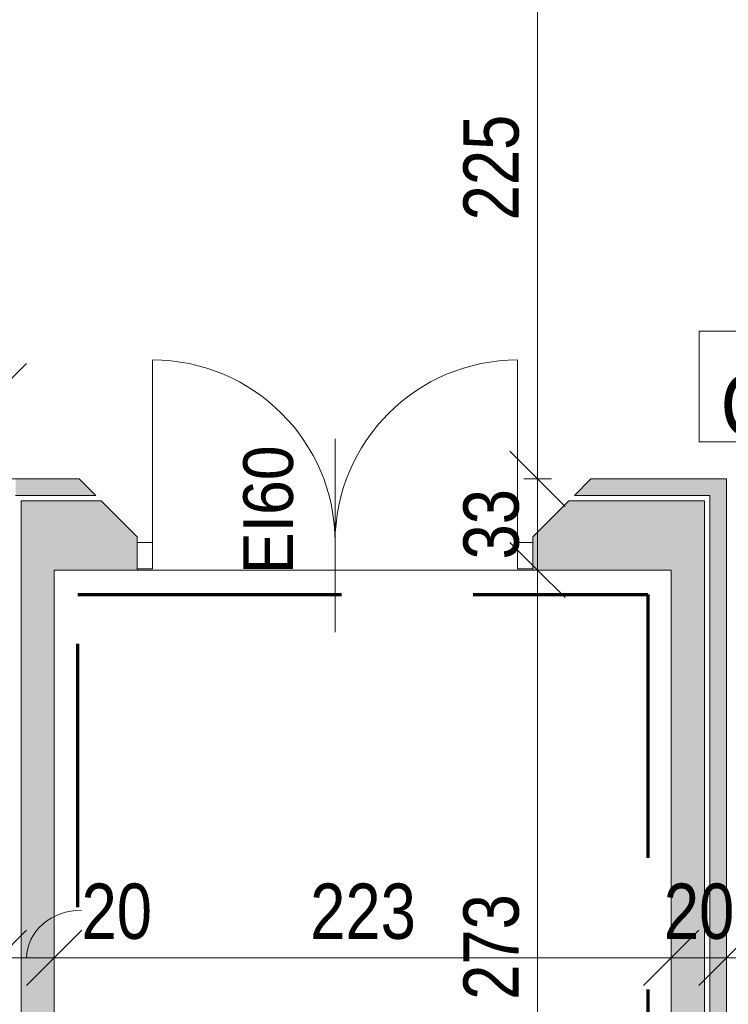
# Model space of a CAD drawing. Header units: centimetres. Extents: x -1737 to 22393, y -8842 to 3838.
# Tile 54 of 174: x 42 to 298, y 933 to 1289. Entities that reach past the tile are written whole.
import ezdxf

# ---------------------------------------------------------------- set-up
doc = ezdxf.new("R2010")
doc.units = ezdxf.units.CM
doc.linetypes.add('Długa kreska', pattern=[142.875, 95.25, -47.625])
for name, color, linetype, lineweight in [('A-ANNO-DIMS', 211, 'Continuous', 13), ('A-ANNO-DIMS-100', 211, 'Continuous', 13), ('A-DETL', 90, 'Continuous', 9), ('A-DETL-GENF', 92, 'Continuous', 9), ('A-DETL-MEDM', 33, 'Continuous', 13), ('A-DOOR', 31, 'Continuous', 13), ('A-FLOR', 192, 'Continuous', 13), ('A-WALL', 113, 'Continuous', 13), ('A-WALL-IDEN', 211, 'Continuous', 13), ('A-WALL-PATT', 111, 'Continuous', 13), ('G-ANNO-TEXT', 231, 'Continuous', 13)]:
    doc.layers.add(name, color=color, linetype=linetype, lineweight=lineweight)
doc.styles.add('Arial', font='arial.ttf', dxfattribs={"width": 0.9, "height": 18})
doc.styles.add('Arial Narrow_2', font='ARIALN.TTF', dxfattribs={"height": 20})
doc.styles.add('Arial_10', font='arial.ttf', dxfattribs={"width": 0.9, "height": 23})
doc.dimstyles.new('Diagonal_1_100__0__wewnętrzne', dxfattribs={"dimscale": 30.48, "dimtxt": 20.468619, "dimasz": 0.656168, "dimexe": 0.164042, "dimexo": 0.0625, "dimgap": 0.032808, "dimtad": 1, "dimdec": 0, "dimdsep": 46, "dimtxsty": 'Arial Narrow_2', "dimblk1": 'OBLIQUE', "dimblk2": 'OBLIQUE', "dimsah": 1, "dimcen": 0.09, "dimazin": 0, "dimtfac": 1, "dimtdec": 4, "dimtix": 1, "dimtmove": 0, "dimatfit": 3, "dimfxl": 0, "dimtvp": 1, "dimtolj": 1, "dimtzin": 0, "dimarcsym": 0})
doc.dimstyles.new('Diagonal_1_100__0__wewnętrzne_1', dxfattribs={"dimscale": 30.48, "dimtxt": 20.468619, "dimasz": 0.656168, "dimexe": 0.164042, "dimexo": 0.0625, "dimgap": 0.032808, "dimtad": 1, "dimdec": 0, "dimdsep": 46, "dimtxsty": 'Arial Narrow_2', "dimblk1": 'OBLIQUE', "dimblk2": 'OBLIQUE', "dimsah": 1, "dimcen": 0.09, "dimazin": 0, "dimtfac": 1, "dimtdec": 4, "dimtix": 1, "dimtmove": 1, "dimatfit": 3, "dimfxl": 0, "dimtvp": 1, "dimtolj": 1, "dimtzin": 0, "dimarcsym": 0})
doc.dimstyles.new('Diagonal_1_100__0__wewnętrzne_2', dxfattribs={"dimscale": 30.48, "dimtxt": 20.468619, "dimasz": 0.656168, "dimexe": 0.164042, "dimexo": 0.0625, "dimgap": 0.032808, "dimtad": 1, "dimdec": 0, "dimdsep": 46, "dimtxsty": 'Arial Narrow_2', "dimblk1": 'OBLIQUE', "dimblk2": 'OBLIQUE', "dimsah": 1, "dimcen": 0.09, "dimazin": 0, "dimtfac": 1, "dimtdec": 4, "dimtix": 1, "dimtmove": 2, "dimatfit": 3, "dimfxl": 0, "dimtvp": 1, "dimtolj": 1, "dimtzin": 0, "dimarcsym": 0})

# ---------------------------------------------------------------- blocks, each defined once
blk = doc.blocks.new('DRZWI 2S - automatyczna etykieta - Drzwi 71_5_71_5 _winda_-2595142-3_piętro I __3_90 m_ - stan projektowany')
at = {"layer": 'A-DETL-GENF'}
for p, q in [((-71.5, -2.5), (-71.5, -12.05)), ((-66, -2.5), (-71.5, -2.5)), ((-66, -12.05), (-66, -2.5)), ((71.5, -2.5), (66, -2.5)), ((66, -2.5), (66, -12.05)), ((71.5, -12.05), (71.5, -2.5)), ((-71.5, -12.05), (-66, -12.05)), ((66, -12.05), (71.5, -12.05))]:
    blk.add_line(p, q, dxfattribs=at)
at = {"layer": 'A-DETL-MEDM', "lineweight": 9}
for p, q in [((-66, -2.5), (-71.5, -2.5)), ((-71.5, -2.5), (-71.5, -12.05)), ((-66, -12.05), (-66, -2.5)), ((66, -12.05), (66, -2.5)), ((66, -2.5), (71.5, -2.5)), ((71.5, -2.5), (71.5, -12.05)), ((-71.5, -12.05), (-66, -12.05)), ((71.5, -12.05), (66, -12.05))]:
    blk.add_line(p, q, dxfattribs=at)
at = {"layer": 'A-DOOR', "lineweight": 9}
for p, q in [((-66, -2.5), (-66, 63.5)), ((66, -2.5), (66, 63.5)), ((0, 35), (0, -35))]:
    blk.add_line(p, q, dxfattribs=at)
for centre, start, end in [((-66, -2.5), 360, 90), ((66, -2.5), 90, 180)]:
    blk.add_arc(centre, 66, start, end, dxfattribs=at)
blk = doc.blocks.new('DIMBLOCK49-3_piętro I __3_90 m_ - stan projektowany')
at = {"layer": 'A-ANNO-DIMS-100', "transparency": 16777216}
for p, q in [((-139.62, 950.03), (-129.62, 960.03)), ((34.38, 950.03), (44.38, 960.03)), ((-139.62, 955.03), (-139.62, 945.03)), ((-139.62, 950.03), (-139.62, 955.03)), ((34.38, 955.03), (34.38, 945.03)), ((34.38, 950.03), (34.38, 955.03)), ((-139.62, 950.03), (-149.62, 940.03)), ((-139.62, 950.03), (34.38, 950.03)), ((34.38, 950.03), (24.38, 940.03))]:
    blk.add_line(p, q, dxfattribs=at)
at = {"layer": 'A-ANNO-DIMS-100', "color": 0, "transparency": 16777216, "insert": (-53.76, 976.88), "char_height": 20, "width": 45.6158, "attachment_point": 1, "line_spacing_factor": 0.974696, "style": 'Arial Narrow_2'}
blk.add_mtext('174', dxfattribs=at)
blk = doc.blocks.new('_Oblique')
at = {"color": 0, "linetype": 'ByBlock', "lineweight": -2}
blk.add_line((-0.5, -0.5), (0.5, 0.5), dxfattribs=at)
blk = doc.blocks.new('DIMBLOCK50-3_piętro I __3_90 m_ - stan projektowany')
at = {"layer": 'A-ANNO-DIMS-100', "transparency": 16777216}
for p, q in [((34.38, 950.03), (44.38, 960.03)), ((54.38, 950.03), (64.38, 960.03)), ((34.38, 955.03), (34.38, 945.03)), ((34.38, 950.03), (34.38, 955.03)), ((54.38, 955.03), (54.38, 945.03)), ((54.38, 950.03), (54.38, 955.03)), ((34.38, 950.03), (24.38, 940.03)), ((34.38, 950.03), (54.38, 950.03)), ((54.38, 950.03), (44.38, 940.03))]:
    blk.add_line(p, q, dxfattribs=at)
blk.add_ellipse((64.22, 950.03), major_axis=(19.84, 0), ratio=0.869016, start_param=1.570796, end_param=3.141593, dxfattribs=at)
at = {"layer": 'A-ANNO-DIMS-100', "color": 0, "transparency": 16777216, "insert": (64.22, 976.88), "char_height": 20, "width": 30.4105, "attachment_point": 1, "line_spacing_factor": 0.974696, "style": 'Arial Narrow_2'}
blk.add_mtext('20', dxfattribs=at)
blk = doc.blocks.new('DIMBLOCK51-3_piętro I __3_90 m_ - stan projektowany')
at = {"layer": 'A-ANNO-DIMS-100', "transparency": 16777216}
for p, q in [((54.38, 950.03), (64.38, 960.03)), ((277.38, 950.03), (287.38, 960.03)), ((54.38, 955.03), (54.38, 945.03)), ((54.38, 950.03), (54.38, 955.03)), ((277.38, 955.03), (277.38, 945.03)), ((277.38, 950.03), (277.38, 955.03)), ((54.38, 950.03), (44.38, 940.03)), ((54.38, 950.03), (277.38, 950.03)), ((277.38, 950.03), (267.38, 940.03))]:
    blk.add_line(p, q, dxfattribs=at)
at = {"layer": 'A-ANNO-DIMS-100', "color": 0, "transparency": 16777216, "insert": (146.87, 976.88), "char_height": 20, "width": 45.6158, "attachment_point": 1, "line_spacing_factor": 0.974696, "style": 'Arial Narrow_2'}
blk.add_mtext('223', dxfattribs=at)
blk = doc.blocks.new('DIMBLOCK52-3_piętro I __3_90 m_ - stan projektowany')
at = {"layer": 'A-ANNO-DIMS-100', "transparency": 16777216}
for p, q in [((277.38, 950.03), (287.38, 960.03)), ((297.38, 950.03), (307.38, 960.03)), ((277.38, 955.03), (277.38, 945.03)), ((277.38, 950.03), (277.38, 955.03)), ((297.38, 955.03), (297.38, 945.03)), ((297.38, 950.03), (297.38, 955.03)), ((277.38, 950.03), (267.38, 940.03)), ((277.38, 950.03), (297.38, 950.03)), ((297.38, 950.03), (287.38, 940.03))]:
    blk.add_line(p, q, dxfattribs=at)
at = {"layer": 'A-ANNO-DIMS-100', "color": 0, "transparency": 16777216, "insert": (274.71, 976.88), "char_height": 20, "width": 30.4105, "attachment_point": 1, "line_spacing_factor": 0.974696, "style": 'Arial Narrow_2'}
blk.add_mtext('20', dxfattribs=at)
blk = doc.blocks.new('DIMBLOCK53-3_piętro I __3_90 m_ - stan projektowany')
at = {"layer": 'A-ANNO-DIMS-100', "transparency": 16777216}
for p, q in [((297.38, 950.03), (307.38, 960.03)), ((530.38, 950.03), (540.38, 960.03)), ((297.38, 955.03), (297.38, 945.03)), ((297.38, 950.03), (297.38, 955.03)), ((530.38, 955.03), (530.38, 945.03)), ((530.38, 950.03), (530.38, 955.03)), ((297.38, 950.03), (287.38, 940.03)), ((297.38, 950.03), (530.38, 950.03)), ((530.38, 950.03), (520.38, 940.03))]:
    blk.add_line(p, q, dxfattribs=at)
at = {"layer": 'A-ANNO-DIMS-100', "color": 0, "transparency": 16777216, "insert": (394.87, 976.88), "char_height": 20, "width": 45.6158, "attachment_point": 1, "line_spacing_factor": 0.974696, "style": 'Arial Narrow_2'}
blk.add_mtext('233', dxfattribs=at)
blk = doc.blocks.new('DIMBLOCK66-3_piętro I __3_90 m_ - stan projektowany')
at = {"layer": 'A-ANNO-DIMS-100', "transparency": 16777216}
for p, q in [((229.1, 1090.33), (219.1, 1100.33)), ((224.1, 1090.33), (234.1, 1090.33)), ((229.1, 1090.33), (224.1, 1090.33)), ((229.1, 817.33), (229.1, 1090.33)), ((229.1, 1090.33), (239.1, 1080.33)), ((229.1, 817.33), (219.1, 827.33)), ((224.1, 817.33), (234.1, 817.33)), ((229.1, 817.33), (224.1, 817.33)), ((229.1, 817.33), (239.1, 807.33))]:
    blk.add_line(p, q, dxfattribs=at)
at = {"layer": 'A-ANNO-DIMS-100', "color": 0, "transparency": 16777216, "insert": (202.26, 934.82), "char_height": 20, "width": 45.6158, "attachment_point": 1, "rotation": 90, "line_spacing_factor": 0.974696, "style": 'Arial Narrow_2'}
blk.add_mtext('273', dxfattribs=at)
blk = doc.blocks.new('DIMBLOCK67-3_piętro I __3_90 m_ - stan projektowany')
at = {"layer": 'A-ANNO-DIMS-100', "transparency": 16777216}
for p, q in [((229.1, 1123.33), (219.1, 1133.33)), ((224.1, 1123.33), (234.1, 1123.33)), ((229.1, 1123.33), (224.1, 1123.33)), ((229.1, 1090.33), (229.1, 1123.33)), ((229.1, 1123.33), (239.1, 1113.33)), ((229.1, 1090.33), (219.1, 1100.33)), ((224.1, 1090.33), (234.1, 1090.33)), ((229.1, 1090.33), (224.1, 1090.33)), ((229.1, 1090.33), (239.1, 1080.33))]:
    blk.add_line(p, q, dxfattribs=at)
at = {"layer": 'A-ANNO-DIMS-100', "color": 0, "transparency": 16777216, "insert": (202.26, 1094.15), "char_height": 20, "width": 30.4105, "attachment_point": 1, "rotation": 90, "line_spacing_factor": 0.974696, "style": 'Arial Narrow_2'}
blk.add_mtext('33', dxfattribs=at)
blk = doc.blocks.new('DIMBLOCK192-3_piętro I __3_90 m_ - stan projektowany')
at = {"layer": 'A-ANNO-DIMS-100', "transparency": 16777216}
for p, q in [((229.1, 1348.33), (219.1, 1358.33)), ((224.1, 1348.33), (234.1, 1348.33)), ((229.1, 1348.33), (224.1, 1348.33)), ((229.1, 1123.33), (229.1, 1348.33)), ((229.1, 1348.33), (239.1, 1338.33)), ((229.1, 1123.33), (219.1, 1133.33)), ((224.1, 1123.33), (234.1, 1123.33)), ((229.1, 1123.33), (224.1, 1123.33)), ((229.1, 1123.33), (239.1, 1113.33))]:
    blk.add_line(p, q, dxfattribs=at)
at = {"layer": 'A-ANNO-DIMS-100', "color": 0, "transparency": 16777216, "insert": (202.26, 1216.82), "char_height": 20, "width": 45.6158, "attachment_point": 1, "rotation": 90, "line_spacing_factor": 0.974696, "style": 'Arial Narrow_2'}
blk.add_mtext('225', dxfattribs=at)
blk = doc.blocks.new('DIMBLOCK256-3_piętro I __3_90 m_ - stan projektowany')
at = {"layer": 'A-ANNO-DIMS-100', "transparency": 16777216}
for p, q in [((-74.62, 1155.03), (-64.62, 1165.03)), ((34.38, 1155.03), (44.38, 1165.03)), ((-74.62, 1150.03), (-74.62, 1160.03)), ((34.38, 1150.03), (34.38, 1160.03)), ((-74.62, 1155.03), (-84.62, 1145.03)), ((34.38, 1155.03), (-74.62, 1155.03)), ((-74.62, 1155.03), (-74.62, 1150.03)), ((34.38, 1155.03), (24.38, 1145.03)), ((34.38, 1155.03), (34.38, 1150.03))]:
    blk.add_line(p, q, dxfattribs=at)
at = {"layer": 'A-ANNO-DIMS-100', "color": 0, "transparency": 16777216, "insert": (-39.13, 1181.88), "char_height": 20, "width": 45.6158, "attachment_point": 1, "line_spacing_factor": 0.974696, "style": 'Arial Narrow_2'}
blk.add_mtext('109', dxfattribs=at)
blk = doc.blocks.new('ET sciana_AT7 - 10mm-2270614-3_piętro I __3_90 m_ - stan projektowany')
at = {"layer": 'A-WALL-IDEN'}
for p, q in [((-0.4, 0.196875), (0.4, 0.196875)), ((-0.4, -0.203125), (-0.4, 0.196875)), ((0.4, 0.196875), (0.4, -0.203125)), ((-0.4, -0.203125), (0.4, -0.203125))]:
    blk.add_line(p, q, dxfattribs=at)

msp = doc.modelspace()

# ---------------------------------------------------------------- hatches: boundary and pattern name
at = {"layer": 'A-WALL-PATT'}
h = msp.add_hatch(color=9, dxfattribs=at)
h.paths.add_polyline_path([(54.38, 1117.33), (69.38, 1117.33), (63.38, 1123.33), (40.38, 1123.33), (40.38, 1117.33), (42.38, 1117.33)], flags=0)
h.paths.add_polyline_path([(277.38, 1117.33), (291.38, 1117.33), (291.38, 1123.33), (248.38, 1123.33), (242.38, 1117.33), (245.92, 1117.33)], flags=0)
for points in [[(297.38, 803.33), (297.38, 1123.33), (291.38, 1123.33), (291.38, 803.33)], [(42.38, 817.33), (54.38, 817.33), (54.38, 1115.33), (42.38, 1115.33), (42.38, 820.69)], [(285.98, 805.33), (289.38, 805.33), (289.38, 1115.33), (277.38, 1115.33), (277.38, 805.33)]]:
    msp.add_hatch(color=9, dxfattribs=at).paths.add_polyline_path(points, flags=0)
h = msp.add_hatch(color=9, dxfattribs=at)
h.paths.add_polyline_path([(227.38, 1090.33), (277.38, 1090.33), (277.38, 1115.33), (240.38, 1115.33), (227.38, 1102.33), (227.38, 1090.78)], flags=0)
h.paths.add_polyline_path([(54.38, 1090.33), (84.38, 1090.33), (84.38, 1102.33), (71.38, 1115.33), (54.38, 1115.33)], flags=0)

# ---------------------------------------------------------------- linework, layer by layer
at = {"layer": 'A-DETL', "linetype": 'Długa kreska', "lineweight": 70}
for p, q in [((62.93, 1081.49), (268.93, 1081.49)), ((62.93, 825.49), (62.93, 1081.49)), ((268.93, 1081.49), (268.93, 825.49))]:
    msp.add_line(p, q, dxfattribs=at)
at = {"layer": 'A-FLOR', "lineweight": 9}
msp.add_line((84.38, 1090.33), (227.38, 1090.33), dxfattribs=at)
at = {"layer": 'A-WALL', "lineweight": 9}
for p, q in [((63.38, 1123.33), (-29.12, 1123.33)), ((69.38, 1117.33), (63.38, 1123.33)), ((248.38, 1123.33), (242.38, 1117.33)), ((297.38, 1123.33), (248.38, 1123.33)), ((297.38, 797.33), (297.38, 1123.33)), ((40.38, 1117.33), (69.38, 1117.33)), ((42.38, 1115.33), (42.38, 805.33)), ((71.38, 1115.33), (42.38, 1115.33)), ((84.38, 1102.33), (71.38, 1115.33)), ((240.38, 1115.33), (227.38, 1102.33)), ((289.38, 1115.33), (240.38, 1115.33)), ((242.38, 1117.33), (291.38, 1117.33)), ((289.38, 805.33), (289.38, 1115.33)), ((291.38, 1117.33), (291.38, 803.33)), ((84.38, 1100.33), (84.38, 1102.33)), ((227.38, 1102.33), (227.38, 1100.33)), ((54.38, 817.33), (54.38, 1090.33)), ((54.38, 1090.33), (84.38, 1090.33)), ((84.38, 1090.33), (84.38, 1090.78)), ((227.38, 1090.78), (227.38, 1090.33)), ((227.38, 1090.33), (277.38, 1090.33)), ((277.38, 1090.33), (277.38, 817.33))]:
    msp.add_line(p, q, dxfattribs=at)

# ---------------------------------------------------------------- block references
at = {"layer": 'A-DOOR', "lineweight": 9}
msp.add_blockref('DRZWI 2S - automatyczna etykieta - Drzwi 71_5_71_5 _winda_-2595142-3_piętro I __3_90 m_ - stan projektowany', (155.88, 1102.83), dxfattribs=at)
at = {"layer": 'A-WALL-IDEN', "xscale": 99.99999999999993, "yscale": 99.99999999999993, "zscale": 99.99999999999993}
msp.add_blockref('ET sciana_AT7 - 10mm-2270614-3_piętro I __3_90 m_ - stan projektowany', (327.45, 1157.02), dxfattribs=at)

# ---------------------------------------------------------------- texts
at = {"layer": 'A-WALL-IDEN', "insert": (325.68, 1149.86), "char_height": 23, "width": 61.29, "attachment_point": 5, "line_spacing_factor": 0.936439, "style": 'Arial_10'}
msp.add_mtext('\\pt114.30011,228.59999,342.9001,457.19998,571.50009,685.79997,800.10008,914.39996,1028.70007,1142.99995,1257.30006,1371.59994,1485.90005,1600.19993,1714.50004,1828.79992,1943.10003,2057.39991,2171.70002,2285.9999,2400.30001,2514.59989,2628.9,2743.20011,2857.49999,2971.8001,3086.09998,3200.40009,3314.69997,3429.00008,3543.29996,3657.60007;C3.4', dxfattribs=at)
at = {"layer": 'G-ANNO-TEXT', "color": 1, "insert": (122.67, 1088.86), "char_height": 18, "width": 46.2681, "attachment_point": 1, "rotation": 90, "line_spacing_factor": 0.936439, "style": 'Arial'}
msp.add_mtext('\\pt114.3,228.6,342.9,457.2,571.5,685.8,800.1,914.4,1028.7,1143,1257.3,1371.6,1485.9,1600.2,1714.5,1828.8,1943.1,2057.4,2171.7,2286,2400.3,2514.6,2628.9,2743.2,2857.5,2971.8,3086.1,3200.4,3314.7,3429,3543.3,3657.6;EI60', dxfattribs=at)

# ---------------------------------------------------------------- dimensions: what is measured, and where the dimension line sits
at = {"layer": 'A-ANNO-DIMS'}
for base, p1, p2, angle, override, picture, middle in [((229.1, 1348.33), (224.1, 1123.33), (224.1, 1348.33), 90, {"dimpost": '<>', "dimfxl": 225}, 'DIMBLOCK192-3_piętro I __3_90 m_ - stan projektowany', (217.89, 1235.83)), ((-74.62, 1155.03), (34.38, 1150.03), (-74.62, 1150.03), 0, {"dimpost": '<>', "dimfxl": 109}, 'DIMBLOCK256-3_piętro I __3_90 m_ - stan projektowany', (-20.12, 1166.24)), ((229.1, 1123.33), (224.1, 1090.33), (224.1, 1123.33), 90, {"dimpost": '<>', "dimfxl": 33}, 'DIMBLOCK67-3_piętro I __3_90 m_ - stan projektowany', (217.89, 1106.83)), ((229.1, 1090.33), (224.1, 817.33), (224.1, 1090.33), 90, {"dimpost": '<>', "dimfxl": 273}, 'DIMBLOCK66-3_piętro I __3_90 m_ - stan projektowany', (217.89, 953.83)), ((277.38, 950.03), (54.38, 955.03), (277.38, 955.03), 0, {"dimpost": '<>', "dimfxl": 223}, 'DIMBLOCK51-3_piętro I __3_90 m_ - stan projektowany', (165.88, 961.24)), ((530.38, 950.03), (297.38, 955.03), (530.38, 955.03), 0, {"dimpost": '<>', "dimfxl": 233}, 'DIMBLOCK53-3_piętro I __3_90 m_ - stan projektowany', (413.88, 961.24))]:
    dim = msp.add_linear_dim(base=base, p1=p1, p2=p2, angle=angle, dimstyle='Diagonal_1_100__0__wewnętrzne', override=override, dxfattribs=at)
    dim.commit()
    dim.dimension.update_dxf_attribs({"geometry": picture, "text_midpoint": middle})
for base, p1, p2, dimstyle, override, picture, middle in [((34.38, 950.03), (-139.62, 955.03), (34.38, 955.03), 'Diagonal_1_100__0__wewnętrzne_2', {"dimpost": '<>', "dimfxl": 174}, 'DIMBLOCK49-3_piętro I __3_90 m_ - stan projektowany', (-30.95, 963.54)), ((54.38, 950.03), (34.38, 955.03), (54.38, 955.03), 'Diagonal_1_100__0__wewnętrzne_1', {"dimpost": '<>', "dimfxl": 20}, 'DIMBLOCK50-3_piętro I __3_90 m_ - stan projektowany', (79.43, 963.54))]:
    dim = msp.add_linear_dim(base=base, p1=p1, p2=p2, angle=0, dimstyle=dimstyle, override=override, dxfattribs=at)
    dim.commit()
    dim.dimension.update_dxf_attribs({"geometry": picture, "text_midpoint": middle, "dimtype": 160})
dim = msp.add_linear_dim(base=(297.38, 950.03), p1=(277.38, 955.03), p2=(297.38, 955.03), dimstyle='Diagonal_1_100__0__wewnętrzne', override={"dimpost": '<>', "dimfxl": 20}, dxfattribs=at)
dim.commit()
dim.dimension.update_dxf_attribs({"geometry": 'DIMBLOCK52-3_piętro I __3_90 m_ - stan projektowany', "text_midpoint": (287.38, 961.24)})

doc.saveas('drawing.dxf')
